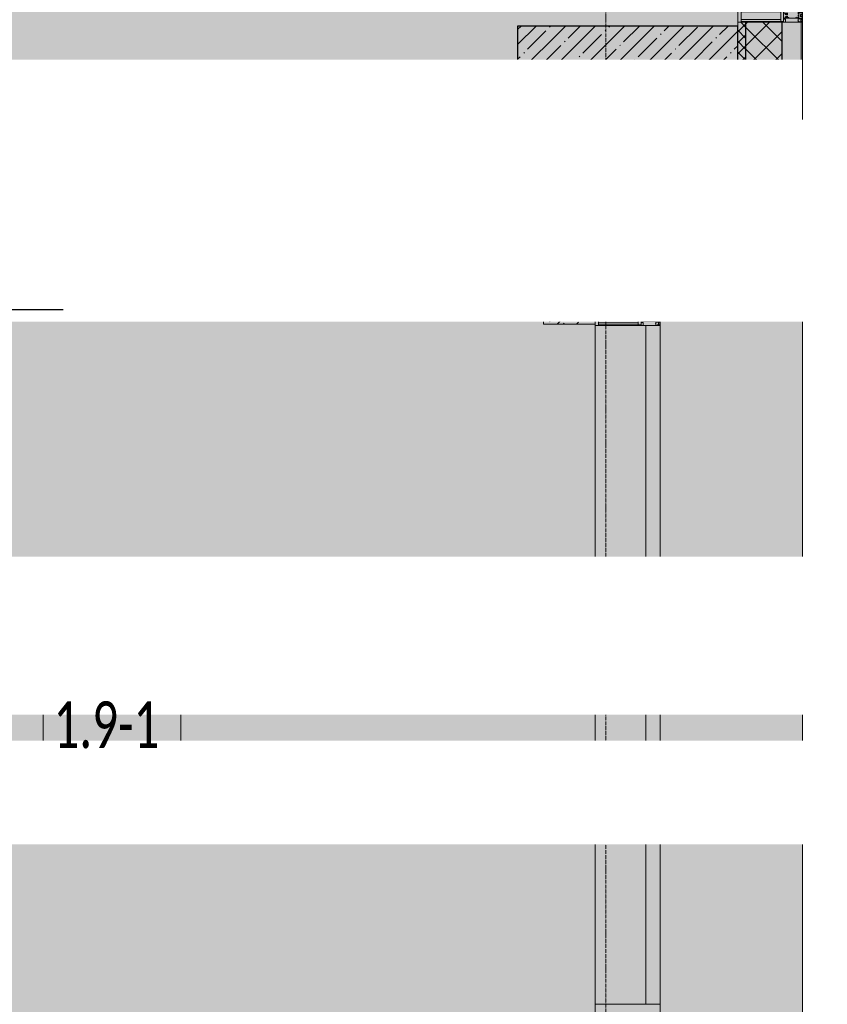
# Model space of a CAD drawing. Header units: millimetres. Extents: x -88210283 to 7466349, y -86687 to 22351.
# Tile 200 of 256: x 70856 to 73974, y -36954 to -33155. Entities that reach past the tile are written whole.
import ezdxf
from ezdxf import colors
from ezdxf.entities.mleader import LeaderData, LeaderLine
from ezdxf.math import Vec2, Vec3

# ---------------------------------------------------------------- set-up
doc = ezdxf.new("R2010")
doc.units = ezdxf.units.MM
doc.linetypes.add('-D1d1-15x02', pattern=[19, 15, -2, 0, -2])
doc.linetypes.add('DASHDOT', pattern=[25.4, 12.7, -6.35, 0, -6.35])
for name, color, linetype, lineweight in [('_0', 7, 'Continuous', 13), ('A-010-A_ROOM', 7, 'Continuous', 18), ('A-200-M_WALL', 7, 'Continuous', 5), ('A-200-M_WALL_PAT', 7, 'Continuous', 5), ('A-214-M_CURT_WALL', 7, 'Continuous', 5), ('A-215-M_CURT_PANEL', 7, 'Continuous', 5), ('A-280-M_COLUMN', 7, 'Continuous', 5), ('dim_light', 12, 'Continuous', 9), ('dim_pot', 183, 'Continuous', 9), ('S-280-M_COLUMN', 7, 'Continuous', 5), ('Z-060-M_DETAIL', 7, 'Continuous', 5), ('Оси', 7, 'Continuous', 5)]:
    doc.layers.add(name, color=color, linetype=linetype, lineweight=lineweight)
doc.layers.add('dim_razv', color=7, linetype='DASHDOT', lineweight=9, true_color=0x285228)
doc.layers.add('pol', color=7, linetype='Continuous', lineweight=15, true_color=0x55666d)
doc.styles.add('Calibri Light_2', font='Calibri light.ttf', dxfattribs={"width": 0.7, "height": 250})
doc.styles.add('fl_iso paper', font='isocpeur.ttf', dxfattribs={"width": 0.8, "oblique": 10})
doc.styles.add('In tre', font='isocpeur.ttf', dxfattribs={"width": 0.8, "oblique": 10})
pattern_1 = [(45, (0, 0), (-21.213203, 21.213203), []), (135, (0, 0), (-21.213203, -21.213203), [])]
pattern_2 = [(45, (0, 0), (-42.42641, 42.42641), []), (135, (0, 0), (-42.42641, -42.42641), [])]
pattern_3 = [(45, (36177.98, -48979.44), (-75.43415, 75.43415), [106.68, -17.78, 3.556, -17.78]), (45, (36177.98, -48904.05), (-75.43415, 75.43415), []), (50, (36177.98, -48979.44), (127.52922, -11.15758), [13.335, -146.685]), (355, (36177.98, -48979.44), (-24.66966, 133.74002), [10.668, -117.348]), (100.451, (36188.6, -48980.37), (102.85973, 122.58178), [11.333, -124.663]), (46.184, (36177.98, -48943.88), (189.75516, -29.43036), [20.002, -220.027]), (96.636, (36193.79, -48946.33), (166.1822, 173.1996), [17, -186.995]), (351.184, (36177.98, -48943.88), (166.1839, 173.1976), [16.002, -176.022]), (21, (36195.76, -48952.77), (106.13027, -71.58603), [13.335, -146.685]), (326, (36195.76, -48952.77), (43.26188, 128.93175), [10.668, -117.348]), (71.451, (36204.6, -48958.73), (149.39198, 57.34505), [11.333, -124.663]), (37.5, (36177.975, -48979.436), (2.16223, 59.18836), [3.353, -112.573, 3.353, -115.773, -117.792]), (37.5, (36177.975, -48979.436), (2.16223, 59.18836), [-235.052, 3.353, -114.44]), (7.5, (36177.975, -48979.436), (46.77386, 70.12615), [3.353, -64.567, 3.353, -109.906, -44.894]), (7.5, (36177.975, -48979.436), (46.77386, 70.12615), [-181.178, 3.353, -41.542]), (327.5, (36138.326, -48979.436), (94.91367, -4.010093), [3.353, -41.097, 3.353, -135.331, -184.023]), (327.5, (36138.326, -48979.436), (94.91367, -4.010093), [-183.134, 3.353, -180.67]), (317.5, (36120.55, -48979.44), (103.69057, 17.79882), [3.353, -54.432, 3.353, -88.748, -130.683]), (317.5, (36120.55, -48979.44), (103.69057, 17.79882), [-149.885, 3.353, -127.33])]

# ---------------------------------------------------------------- blocks, each defined once
blk = doc.blocks.new('_DOT')
at = {"color": 0, "linetype": 'ByBlock'}
blk.add_line((-0.5, 0), (-1, 0), dxfattribs=at)
at = {"color": 0, "linetype": 'ByBlock', "const_width": 0.5}
blk.add_lwpolyline([(-0.25, 0, 1), (0.25, 0, 1)], format="xyb", close=True, dxfattribs=at)
blk = doc.blocks.new('Quad Corner Mullion - Q_0_100_-50-2880969-50_AS_Plan_15')
at = {"layer": 'A-214-M_CURT_WALL', "lineweight": 9}
for p, q in [((0, 0), (-100, 0)), ((-100, 0), (-100, -100)), ((0, -100), (0, 0)), ((-100, -100), (0, -100))]:
    blk.add_line(p, q, dxfattribs=at)
blk = doc.blocks.new('Rectangular Mullion - 50Wx250H-V6-50_AS_Plan_15')
at = {"layer": 'Z-060-M_DETAIL'}
for p, q in [((-25, 65.2), (-25, 250)), ((-25, 250), (0, 250)), ((-23, 237.3), (0, 237.3)), ((-23, 237.3), (-23, 73.6)), ((-14.9, 84), (-14.9, 237.3)), ((25, 250), (0, 250)), ((23, 237.3), (0, 237.3)), ((14.9, 84), (14.9, 237.3)), ((23, 237.3), (23, 73.6)), ((25, 65.2), (25, 250)), ((0, 84), (-23, 84)), ((0, 84), (23, 84)), ((-14, 65.2), (-25, 65.2)), ((-0.5, 73.6), (-23, 73.6)), ((-14, 71.3), (-14, 65.2)), ((-10, 71.3), (-14, 71.3)), ((-10, 53), (-10, 71.3)), ((-8.7, 53), (-10, 53)), ((-10, 53), (-10, 17)), ((-8.7, 53), (-7, 54.7)), ((-7, 65.2), (-5.9, 67.3)), ((-7, 65.2), (-7, 54.7)), ((-4.1, 67.3), (-5.9, 67.3)), ((-4.1, 67.3), (-2.9, 65.1)), ((-2.9, 65.1), (-2.9, 54.6)), ((-1.3, 53), (-2.9, 54.6)), ((0, 53), (-1.3, 53)), ((0, 53), (1.3, 53)), ((0.5, 73.6), (23, 73.6)), ((1.3, 53), (2.9, 54.6)), ((4.1, 67.3), (2.9, 65.1)), ((2.9, 65.1), (2.9, 54.6)), ((4.1, 67.3), (5.9, 67.3)), ((7, 65.2), (5.9, 67.3)), ((7, 65.2), (7, 54.7)), ((8.7, 53), (7, 54.7)), ((8.7, 53), (10, 53)), ((10, 71.3), (14, 71.3)), ((10, 53), (10, 71.3)), ((10, 53), (10, 17)), ((14, 71.3), (14, 65.2)), ((14, 65.2), (25, 65.2)), ((-23.8, 14.6), (-25, 14.2)), ((-25, 0), (-25, 14.2)), ((-22.3, 17), (-23.8, 17)), ((-23.8, 17), (-23.8, 14.6)), ((-22.5, 10.6), (-23.8, 14.6)), ((-22.5, 10.6), (-23.7, 9.9)), ((-23.7, 1.3), (-23.7, 9.9)), ((-23.7, 1.3), (-11.8, 1.3)), ((-23.2, 10.2), (-22.5, 8)), ((-22.5, 8), (-22.5, 4.5)), ((-21.3, 4.5), (-22.5, 4.5)), ((-22.3, 17), (-22.3, 16)), ((-22.3, 16), (-21.3, 16)), ((-19, 17.6), (-21.3, 16)), ((-21.3, 4.5), (-21.3, 6.5)), ((-21.3, 6.5), (-14.2, 6.5)), ((-18.4, 16.6), (-19, 17.6)), ((-7.4, 16.6), (-18.4, 16.6)), ((-14.2, 6.5), (-14.2, 4.5)), ((-13.2, 4.5), (-14.2, 4.5)), ((-13.2, 4.5), (-12.2, 7.2)), ((-12.7, 7.6), (-11.3, 11.4)), ((-12.7, 7.6), (-11.8, 6.9)), ((-12.2, 9), (-12.2, 14.8)), ((-12.2, 14.8), (0, 14.8)), ((-11.8, 1.3), (-11.8, 6.9)), ((-10.5, 11.2), (-11.3, 11.4)), ((-10.5, 1.5), (-10.5, 11.2)), ((-4.8, 1.5), (-10.5, 1.5)), ((-10, 17), (-7.5, 17)), ((-8.5, 23), (-1.5, 30)), ((-8.5, 18.5), (-8.5, 23)), ((-7.5, 18.5), (-8.5, 18.5)), ((-7.5, 17), (-7.5, 18.5)), ((-7.4, 18), (-7.4, 16.6)), ((-2.6, 18), (-7.4, 18)), ((0, 8), (-4.8, 8)), ((-4.8, 1.5), (-4.8, 8)), ((-2.6, 18), (-2.6, 16.8)), ((-2.6, 16.8), (0, 16.8)), ((-1.5, 30), (0, 30)), ((1.5, 30), (0, 30)), ((2.6, 16.8), (0, 16.8)), ((0, 14.8), (0, 16.8)), ((0, 14.8), (0, 16.8)), ((12.2, 14.8), (0, 14.8)), ((0, 0), (0, 8)), ((0, 8), (4.8, 8)), ((0, 0), (0, 8)), ((8.5, 23), (1.5, 30)), ((2.6, 18), (2.6, 16.8)), ((2.6, 18), (7.4, 18)), ((4.8, 1.5), (4.8, 8)), ((4.8, 1.5), (10.5, 1.5)), ((7.4, 18), (7.4, 16.6)), ((7.4, 16.6), (18.4, 16.6)), ((7.5, 18.5), (8.5, 18.5)), ((7.5, 17), (7.5, 18.5)), ((10, 17), (7.5, 17)), ((8.5, 18.5), (8.5, 23)), ((10.5, 11.2), (11.3, 11.4)), ((10.5, 1.5), (10.5, 11.2)), ((12.7, 7.6), (11.3, 11.4)), ((12.7, 7.6), (11.8, 6.9)), ((11.8, 1.3), (11.8, 6.9)), ((23.7, 1.3), (11.8, 1.3)), ((12.2, 9), (12.2, 14.8)), ((13.2, 4.5), (12.2, 7.2)), ((13.2, 4.5), (14.2, 4.5)), ((21.3, 6.5), (14.2, 6.5)), ((14.2, 6.5), (14.2, 4.5)), ((18.4, 16.6), (19, 17.6)), ((19, 17.6), (21.3, 16)), ((22.3, 16), (21.3, 16)), ((21.3, 4.5), (21.3, 6.5)), ((21.3, 4.5), (22.5, 4.5)), ((22.3, 17), (22.3, 16)), ((22.3, 17), (23.8, 17)), ((22.5, 10.6), (23.8, 14.6)), ((22.5, 10.6), (23.7, 9.9)), ((23.2, 10.2), (22.5, 8)), ((22.5, 8), (22.5, 4.5)), ((23.7, 1.3), (23.7, 9.9)), ((23.8, 17), (23.8, 14.6)), ((23.8, 14.6), (25, 14.2)), ((25, 0), (25, 14.2)), ((-25, 0), (0, 0)), ((25, 0), (0, 0))]:
    blk.add_line(p, q, dxfattribs=at)
for centre, start, end in [((-0.5, 73.1), 360, 90), ((0.5, 73.1), 90, 180)]:
    blk.add_arc(centre, 0.5, start, end, dxfattribs=at)
blk = doc.blocks.new('Rectangular Mullion - R_StandardFrame_50Wx250H-2879867-50_AS_Plan_15')
at = {"layer": 'A-214-M_CURT_WALL', "lineweight": 9}
for p, q in [((0, 0), (-50, 0)), ((-50, 0), (-50, -250)), ((0, -250), (0, 0)), ((-50, -250), (0, -250))]:
    blk.add_line(p, q, dxfattribs=at)
blk = doc.blocks.new('System Panel - A_PAN_Glass-5663000-50_AS_Plan_15')
at = {"layer": 'A-215-M_CURT_PANEL'}
for p, q in [((1310, 55), (-1310, 55)), ((-1310, 55), (-1310, 0)), ((1310, 0), (1310, 55)), ((-1310, 0), (1310, 0))]:
    blk.add_line(p, q, dxfattribs=at)
blk = doc.blocks.new('Rectangular Mullion - R_StandardFrame_50Wx250H-5662968-50_AS_Plan_15')
at = {"layer": 'A-214-M_CURT_WALL'}
blk.add_line((36900, 14645), (36900, 12025), dxfattribs=at)
blk = doc.blocks.new('Rectangular Mullion - R_StandardFrame_50Wx250H-3812575-50_AS_Plan_15')
at = {"layer": 'A-214-M_CURT_WALL', "lineweight": 9}
for p, q in [((-50, -250), (-50, 0)), ((-50, 0), (0, 0)), ((0, 0), (0, -250)), ((0, -250), (-50, -250))]:
    blk.add_line(p, q, dxfattribs=at)
blk = doc.blocks.new('Rectangular Mullion - R_StandardFrame_50Wx250H-3548423-50_AS_Plan_15')
at = {"layer": 'A-214-M_CURT_WALL', "lineweight": 9}
for p, q in [((-25, -17), (-25, 0)), ((-25, 0), (25, 0)), ((25, 0), (25, -250)), ((-25, -250), (-25, -84)), ((25, -250), (-25, -250))]:
    blk.add_line(p, q, dxfattribs=at)
blk = doc.blocks.new('Rectangular Mullion - 50Wx250H-V46-50_AS_Plan_15')
at = {"layer": 'Z-060-M_DETAIL'}
for p, q in [((-25, 65.2), (-25, 250)), ((-25, 250), (0, 250)), ((-23, 237.3), (0, 237.3)), ((-23, 237.3), (-23, 73.6)), ((-14.9, 84), (-14.9, 237.3)), ((25, 250), (0, 250)), ((23, 237.3), (0, 237.3)), ((14.9, 84), (14.9, 237.3)), ((23, 237.3), (23, 84)), ((25, 84), (25, 250)), ((0, 84), (-23, 84)), ((0, 84), (15, 84)), ((-14, 65.2), (-25, 65.2)), ((-0.5, 73.6), (-23, 73.6)), ((-14, 71.3), (-14, 65.2)), ((-10, 71.3), (-14, 71.3)), ((-10, 53), (-10, 71.3)), ((-8.7, 53), (-10, 53)), ((-10, 53), (-10, 17)), ((-8.7, 53), (-7, 54.7)), ((-7, 65.2), (-5.9, 67.3)), ((-7, 65.2), (-7, 54.7)), ((-4.1, 67.3), (-5.9, 67.3)), ((-4.1, 67.3), (-2.9, 65.1)), ((-2.9, 65.1), (-2.9, 57)), ((0.5, 73.6), (15, 73.6)), ((4.1, 67.3), (2.9, 65.1)), ((2.9, 65.1), (2.9, 57)), ((4.1, 67.3), (5.9, 67.3)), ((7, 65.2), (5.9, 67.3)), ((7, 65.2), (7, 57)), ((10, 71.3), (12, 71.3)), ((10, 57.4), (10, 71.3)), ((-23.8, 14.6), (-25, 14.2)), ((-25, 0), (-25, 14.2)), ((-22.3, 17), (-23.8, 17)), ((-23.8, 17), (-23.8, 14.6)), ((-22.5, 10.6), (-23.8, 14.6)), ((-22.5, 10.6), (-23.7, 9.9)), ((-23.7, 1.3), (-23.7, 9.9)), ((-23.7, 1.3), (-11.8, 1.3)), ((-23.2, 10.2), (-22.5, 8)), ((-22.5, 8), (-22.5, 4.5)), ((-21.3, 4.5), (-22.5, 4.5)), ((-22.3, 17), (-22.3, 16)), ((-22.3, 16), (-21.3, 16)), ((-19, 17.6), (-21.3, 16)), ((-21.3, 4.5), (-21.3, 6.5)), ((-21.3, 6.5), (-14.2, 6.5)), ((-18.4, 16.6), (-19, 17.6)), ((-7.4, 16.6), (-18.4, 16.6)), ((-14.2, 6.5), (-14.2, 4.5)), ((-13.2, 4.5), (-14.2, 4.5)), ((-13.2, 4.5), (-12.2, 7.2)), ((-12.7, 7.6), (-11.3, 11.4)), ((-12.7, 7.6), (-11.8, 6.9)), ((-12.2, 9), (-12.2, 14.8)), ((-12.2, 14.8), (0, 14.8)), ((-11.8, 1.3), (-11.8, 6.9)), ((-10.5, 11.2), (-11.3, 11.4)), ((-10.5, 1.5), (-10.5, 11.2)), ((-4.8, 1.5), (-10.5, 1.5)), ((-10, 17), (-7.5, 17)), ((-8.5, 23), (-6.2, 25.3)), ((-8.5, 18.5), (-8.5, 23)), ((-7.5, 18.5), (-8.5, 18.5)), ((-7.5, 17), (-7.5, 18.5)), ((-7.4, 18), (-7.4, 16.6)), ((-6.2, 18), (-7.4, 18)), ((0, 8), (-4.8, 8)), ((-4.8, 1.5), (-4.8, 8)), ((-2.6, 16.8), (0, 16.8)), ((2.6, 16.8), (0, 16.8)), ((0, 14.8), (0, 16.8)), ((0, 14.8), (0, 16.8)), ((12.2, 14.8), (0, 14.8)), ((0, 0), (0, 8)), ((0, 8), (4.8, 8)), ((0, 0), (0, 8)), ((4.8, 1.5), (4.8, 8)), ((4.8, 1.5), (10.5, 1.5)), ((7.4, 16.6), (18.4, 16.6)), ((10.5, 11.2), (11.3, 11.4)), ((10.5, 1.5), (10.5, 11.2)), ((12.7, 7.6), (11.3, 11.4)), ((12.7, 7.6), (11.8, 6.9)), ((11.8, 1.3), (11.8, 6.9)), ((23.7, 1.3), (11.8, 1.3)), ((12.2, 9), (12.2, 14.8)), ((13.2, 4.5), (12.2, 7.2)), ((13.2, 4.5), (14.2, 4.5)), ((21.3, 6.5), (14.2, 6.5)), ((14.2, 6.5), (14.2, 4.5)), ((19.9, 17), (21.3, 16)), ((22.3, 16), (21.3, 16)), ((21.3, 4.5), (21.3, 6.5)), ((21.3, 4.5), (22.5, 4.5)), ((22.3, 17), (22.3, 16)), ((22.5, 10.6), (23.8, 14.6)), ((22.5, 10.6), (23.7, 9.9)), ((23.2, 10.2), (22.5, 8)), ((22.5, 8), (22.5, 4.5)), ((23.7, 1.3), (23.7, 9.9)), ((23.8, 17), (23.8, 14.6)), ((23.8, 14.6), (25, 14.2)), ((25, 0), (25, 14.2)), ((-25, 0), (0, 0)), ((25, 0), (0, 0))]:
    blk.add_line(p, q, dxfattribs=at)
for centre, start, end in [((-0.5, 73.1), 360, 90), ((0.5, 73.1), 90, 180)]:
    blk.add_arc(centre, 0.5, start, end, dxfattribs=at)
blk = doc.blocks.new('Rectangular Mullion - R_StandardFrame_50Wx250H-4406740-50_AS_Plan_15')
at = {"layer": 'A-214-M_CURT_WALL', "lineweight": 9}
for p, q in [((0, 0), (-50, 0)), ((-50, 0), (-50, -17)), ((0, -250), (0, 0)), ((-50, -84), (-50, -250)), ((-50, -250), (0, -250))]:
    blk.add_line(p, q, dxfattribs=at)
blk = doc.blocks.new('RST_AR_KMN_R22_B1_FCD_rvt-1-50_AS_Plan_15')
at = {"layer": 'A-200-M_WALL_PAT'}
h = blk.add_hatch(dxfattribs=at)
h.set_pattern_fill('FP_6', color=256, style=0, pattern_type=2)
h.set_pattern_definition(pattern_1)
h.paths.add_polyline_path([(37480, 14945), (37480, 15815), (37450, 15815), (37450, 14945)])
h = blk.add_hatch(dxfattribs=at)
h.set_pattern_fill('FP_7', color=256, style=0, pattern_type=2)
h.set_pattern_definition(pattern_2)
h.paths.add_polyline_path([(37540.9, 14775), (37600, 14775), (37600, 14795), (37620, 14795), (37620, 15815), (37480, 15815), (37480, 14775)])
h = blk.add_hatch(dxfattribs=at)
h.set_pattern_fill('FP_6', color=256, style=0, pattern_type=2)
h.set_pattern_definition(pattern_1)
h.paths.add_polyline_path([(36930, 11395), (36930, 11645), (36900, 11645), (36900, 11395)])
h.paths.add_polyline_path([(36930, 14695), (36930, 14945), (36900, 14945), (36900, 14695)])
h = blk.add_hatch(dxfattribs=at)
h.set_pattern_fill('FP_7', color=256, style=0, pattern_type=2)
h.set_pattern_definition(pattern_2)
h.paths.add_polyline_path([(37070, 11395), (37070, 11645), (36930, 11645), (36930, 11395)])
h.paths.add_polyline_path([(37070, 14695), (37070, 14945), (36930, 14945), (36930, 14695)])
h = blk.add_hatch(dxfattribs=at)
h.set_pattern_fill('FP_6', color=256, style=0, pattern_type=2)
h.set_pattern_definition(pattern_1)
h.paths.add_polyline_path([(37200, 14915), (37480, 14915), (37480, 14945), (37200, 14945)])
h = blk.add_hatch(dxfattribs=at)
h.set_pattern_fill('FP_7', color=256, style=0, pattern_type=2)
h.set_pattern_definition(pattern_2)
h.paths.add_polyline_path([(37480, 14775), (37480, 14915), (37200, 14915), (37200, 14775)])
at = {"layer": 'A-200-M_WALL_PAT', "true_color": 0xeff9fa}
blk.add_hatch(color=7, dxfattribs=at).paths.add_polyline_path([(37600, 14695), (37600, 14750), (37200, 14750), (37200, 14695), (37540.9, 14695)])
at = {"layer": 'A-200-M_WALL'}
for p, q in [((37480, 15815), (37450, 15815)), ((37450, 15815), (37450, 14945)), ((37695, 15815), (37620, 15815)), ((37700, 15815), (37695, 15815)), ((37695, 15815), (37695, 14795)), ((37700, 14795), (37700, 15815)), ((36900, 14945), (36900, 14695)), ((36930, 14945), (36900, 14945)), ((37070, 14945), (36930, 14945)), ((36930, 14695), (36930, 14945)), ((37070, 14695), (37070, 14945)), ((37450, 14945), (37200, 14945)), ((37200, 14945), (37200, 14915)), ((37200, 14915), (37200, 14775)), ((37480, 14915), (37200, 14915)), ((37600, 14775), (37600, 14795)), ((37620, 14795), (37695, 14795)), ((37695, 14795), (37700, 14795)), ((37200, 14750), (37200, 14695)), ((37600, 14775), (37480, 14775)), ((37480, 14775), (37600, 14775)), ((37600, 14695), (37600, 14750)), ((36900, 14695), (36930, 14695)), ((36930, 14695), (37070, 14695)), ((37200, 14695), (37600, 14695))]:
    blk.add_line(p, q, dxfattribs=at)
at = {"layer": 'A-200-M_WALL', "lineweight": 25}
for p, q in [((37620, 15815), (37480, 15815)), ((37480, 15815), (37480, 14945)), ((37620, 15815), (37620, 14795)), ((37480, 14915), (37480, 14945)), ((37480, 14945), (37480, 14915)), ((37600, 14795), (37620, 14795)), ((37200, 14775), (37200, 14750)), ((37480, 14775), (37200, 14775)), ((37600, 14750), (37200, 14750)), ((37600, 14750), (37600, 14775))]:
    blk.add_line(p, q, dxfattribs=at)
at = {"layer": 'A-280-M_COLUMN', "lineweight": 18}
for p, q in [((38068.2, 14705), (37700, 14705)), ((37700, 14705), (37700, 14695)), ((37700, 14695), (38078.4, 14695))]:
    blk.add_line(p, q, dxfattribs=at)
at = {"layer": 'A-214-M_CURT_WALL', "lineweight": 5}
for name, p, rotation in [('Rectangular Mullion - 50Wx250H-V46-50_AS_Plan_15', (37700, 15840), 89.9999999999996), ('Rectangular Mullion - R_StandardFrame_50Wx250H-4406740-50_AS_Plan_15', (37700, 15815), 269.9999999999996), ('Rectangular Mullion - R_StandardFrame_50Wx250H-2879867-50_AS_Plan_15', (37150, 14695), 180), ('Quad Corner Mullion - Q_0_100_-50-2880969-50_AS_Plan_15', (37700, 14695), 269.9999999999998), ('Rectangular Mullion - 50Wx250H-V6-50_AS_Plan_15', (37150, 14670), 89.99999999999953)]:
    blk.add_blockref(name, p, dxfattribs=dict(at, rotation=rotation))
for name, p in [('Rectangular Mullion - 50Wx250H-V6-50_AS_Plan_15', (37175, 14695)), ('Rectangular Mullion - R_StandardFrame_50Wx250H-5662968-50_AS_Plan_15', (0, 0))]:
    blk.add_blockref(name, p, dxfattribs=at)
at = {"layer": 'A-214-M_CURT_WALL', "lineweight": 5, "extrusion": (0, 0, -1), "rotation": 90.0000000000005}
for name, p in [('Rectangular Mullion - R_StandardFrame_50Wx250H-3812575-50_AS_Plan_15', (-37150, 14695)), ('Rectangular Mullion - R_StandardFrame_50Wx250H-3548423-50_AS_Plan_15', (-37150, 12000))]:
    blk.add_blockref(name, p, dxfattribs=at)
at = {"layer": 'A-215-M_CURT_PANEL', "lineweight": 5, "rotation": 89.99999999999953}
blk.add_blockref('System Panel - A_PAN_Glass-5663000-50_AS_Plan_15', (37150, 13335), dxfattribs=at)

msp = doc.modelspace()

# ---------------------------------------------------------------- hatches: boundary and pattern name
at = {"layer": '_0', "transparency": 33554534}
h = msp.add_hatch(color=252, dxfattribs=at)
h.dxf.hatch_style = 1
h.paths.add_polyline_path([(35428, -49734.4), (73878, -49734.4), (73878, -19284.4), (35428, -19284.4)])
h.paths.add_polyline_path([(44528, -41629.4), (44528, -34929.4), (49428, -34929.4), (49428, -36429.4), (51028, -36429.4), (51028, -30029.4), (49428, -30029.4), (49428, -30779.4), (42778, -30779.4), (42778, -28029.4), (44528, -28029.4), (44528, -27979.4), (45303, -27979.4), (45303, -27379.4), (47528, -27379.4), (47528, -27979.4), (53578, -27979.4), (53578, -27379.4), (55478, -27379.4), (55478, -27979.4), (64478, -27979.4), (64478, -26229.4), (67788, -26229.4), (67788, -28219.4), (66578, -28219.4), (66578, -30029.4), (62978, -30029.4), (62978, -30829.4), (59878, -30829.4), (59878, -30029.4), (58628, -30029.4), (58628, -38979.4), (59728, -38979.4), (59728, -38079.4), (62978, -38079.4), (62978, -38979.4), (66878, -38979.4), (66878, -41429.4), (64478, -41429.4), (64478, -41029.4), (59923, -41029.4), (59923, -41629.4), (57898, -41629.4), (57898, -41029.4), (47038, -41029.4), (47038, -41629.4)], flags=16)
at = {"layer": 'A-200-M_WALL_PAT'}
h = msp.add_hatch(dxfattribs=at)
h.set_pattern_fill('FP_42', color=256, style=0, pattern_type=2)
h.set_pattern_definition(pattern_3)
h.paths.add_polyline_path([(72778, -34029.4), (72778, -33829.4), (64778, -33829.4), (64778, -34029.4), (71553.2, -34029.4)])
h = msp.add_hatch(dxfattribs=at)
h.set_pattern_fill('FP_42', color=256, style=0, pattern_type=2)
h.set_pattern_definition(pattern_3)
h.paths.add_polyline_path([(72878, -34329.4), (73078, -34329.4), (73078, -34029.4), (72878, -34029.4)])
at = {"layer": 'S-280-M_COLUMN'}
h = msp.add_hatch(dxfattribs=at)
h.set_pattern_fill('FP_1', color=256, style=0, pattern_type=2)
h.set_pattern_definition([(45, (36177.975, -48979.44), (-57.02463, 57.02463), []), (45, (36235, -48979.44), (-57.02463, 57.02463), [100.806, -20.161, 3.353, -16.808])])
h.paths.add_polyline_path([(73628, -34029.4), (73628, -33179.4), (72778, -33179.4), (72778, -34029.4), (73357.9, -34029.4)])

# ---------------------------------------------------------------- linework, layer by layer
at = {"layer": 'A-010-A_ROOM', "lineweight": 5, "flags": 128}
msp.add_lwpolyline([(70946.9, -35679.2), (71477.9, -35679.2), (71477.9, -36060.2), (70946.9, -36060.2)], close=True, dxfattribs=at)
at = {"layer": 'A-200-M_WALL', "lineweight": 9}
for p, q in [((72778, -33829.4), (69253, -33829.4)), ((69253, -34029.4), (72778, -34029.4)), ((72878, -34029.4), (72878, -34329.4)), ((73078, -34029.4), (72878, -34029.4)), ((73078, -34329.4), (73078, -34029.4)), ((72878, -34329.4), (73078, -34329.4))]:
    msp.add_line(p, q, dxfattribs=at)
at = {"layer": 'A-200-M_WALL'}
msp.add_line((72778, -34029.4), (72778, -33829.4), dxfattribs=at)
at = {"layer": 'S-280-M_COLUMN', "lineweight": 25}
for p, q in [((72778, -33179.4), (72778, -33829.4)), ((73628, -33179.4), (72778, -33179.4)), ((73628, -34029.4), (73628, -33179.4)), ((72778, -34029.4), (73628, -34029.4))]:
    msp.add_line(p, q, dxfattribs=at)
at = {"layer": 'S-280-M_COLUMN'}
msp.add_line((72778, -33829.4), (72778, -34029.4), dxfattribs=at)
at = {"layer": 'Оси', "linetype": '-D1d1-15x02'}
msp.add_line((73118, -51768.8), (73118, -18492.1), dxfattribs=at)

# ---------------------------------------------------------------- block references
at = {"lineweight": 5}
msp.add_blockref('RST_AR_KMN_R22_B1_FCD_rvt-1-50_AS_Plan_15', (36178, -48979.4), dxfattribs=at)

# ---------------------------------------------------------------- texts
at = {"layer": 'A-010-A_ROOM', "lineweight": 5, "insert": (70986.7, -35785.4), "char_height": 180, "width": 577.215, "attachment_point": 1, "style": 'Calibri Light_2'}
msp.add_mtext('1.9-1 ', dxfattribs=at)

# ---------------------------------------------------------------- next in the draw order: leaders
at = {"layer": 'dim_light'}
ml = msp.add_multileader_mtext('Standard', dxfattribs=at)
ml.set_content('\\pxsm1,ql;Контурная подсветка потолка светодиодной лентой', color=256, style='fl_iso paper')
ml.set_leader_properties(lineweight=5)
ml.set_arrow_properties(name='DOT')
ml.build(insert=Vec2(0, 0))
ml.multileader.update_dxf_attribs({"has_dogleg": 0, "text_left_attachment_type": 6, "text_right_attachment_type": 6, "dogleg_length": 0.75, "arrow_head_size": 60, "scale": 40})
ctx = ml.context
ctx.base_point, ctx.scale, ctx.char_height, ctx.arrow_head_size, ctx.landing_gap_size, ctx.plane_origin = Vec3(59256.9, -33734.7), 40, 250, 60, 80, Vec3(61314.1, -26554.8)
ctx.left_attachment, ctx.right_attachment = 6, 6
notes = []
notes.append((ctx, [(1, (1, 1, 0), (59226.9, -33734.7), (1, 0), 30, [(0, [(55928, -34385)], 0, [])])]))
ctx.mtext.insert, ctx.mtext.width, ctx.mtext.defined_height, ctx.mtext.line_spacing_factor, ctx.mtext.flow_direction = Vec3(59336.9, -33434.7), 4067.72, 979.1, 0.7, 5
ctx.mtext.has_bg_fill, ctx.mtext.bg_color, ctx.mtext.bg_scale_factor, ctx.mtext.bg_transparency, ctx.mtext.use_window_bg_color = 1, -1027028792, 1.5, 0, 1
for ctx, leaders in notes:
    for number, flags, end, landing, length, lines in leaders:
        leader = LeaderData()
        leader.index, (leader.has_last_leader_line, leader.has_dogleg_vector, leader.attachment_direction) = number, flags
        leader.last_leader_point, leader.dogleg_vector, leader.dogleg_length = Vec3(end), Vec3(landing), length
        for number, points, colour, breaks in lines:
            line = LeaderLine()
            line.index, line.vertices, line.color, line.breaks = number, Vec3.list(points), colors.encode_raw_color(colour), breaks
            leader.lines.append(line)
        ctx.leaders.append(leader)

# ---------------------------------------------------------------- next in the draw order: linework, layer by layer
at = {"layer": '_0', "lineweight": 0}
msp.add_lwpolyline([(35428, -49734.4), (73878, -49734.4), (73878, -19284.4), (35428, -19284.4)], close=True, dxfattribs=at)

# ---------------------------------------------------------------- next in the draw order: leaders
at = {"layer": 'pol', "color": 1, "linetype": 'ByBlock', "true_color": 0xff0000}
ml = msp.add_multileader_mtext('Standard', dxfattribs=at)
ml.set_content('Лоток щелевой\\Pводоотводный в полу, модульный. Лщ-1', color=(255, 0, 0), style='In tre')
ml.set_leader_properties()
ml.build(insert=Vec2(0, 0))
ml.multileader.update_dxf_attribs({"text_left_attachment_type": 6, "text_right_attachment_type": 6, "dogleg_length": 1, "arrow_head_size": 0, "scale": 50})
ctx = ml.context
ctx.base_point, ctx.scale, ctx.char_height, ctx.arrow_head_size, ctx.landing_gap_size, ctx.plane_origin = Vec3(44962.2, -33947), 50, 200, 0, 4.5, Vec3(50883.5, -29201.2)
ctx.left_attachment, ctx.right_attachment = 6, 6
notes = []
notes.append((ctx, [(0, (1, 1, 0), (47228, -33947), (-1, 0), 50, [(1, [(49508, -37354.4)], 0, [])])]))
ctx.mtext.insert, ctx.mtext.width, ctx.mtext.defined_height, ctx.mtext.flow_direction = Vec3(44966.7, -33687), 2329.345, 696.6, 5
ctx.mtext.has_bg_fill, ctx.mtext.bg_color, ctx.mtext.bg_scale_factor, ctx.mtext.bg_transparency, ctx.mtext.use_window_bg_color = 1, -1027028792, 1.5, 0, 1
for ctx, leaders in notes:
    for number, flags, end, landing, length, lines in leaders:
        leader = LeaderData()
        leader.index, (leader.has_last_leader_line, leader.has_dogleg_vector, leader.attachment_direction) = number, flags
        leader.last_leader_point, leader.dogleg_vector, leader.dogleg_length = Vec3(end), Vec3(landing), length
        for number, points, colour, breaks in lines:
            line = LeaderLine()
            line.index, line.vertices, line.color, line.breaks = number, Vec3.list(points), colors.encode_raw_color(colour), breaks
            leader.lines.append(line)
        ctx.leaders.append(leader)

# ---------------------------------------------------------------- next in the draw order: leaders
at = {"layer": 'dim_pot', "color": 0, "linetype": 'ByBlock'}
ml = msp.add_multileader_mtext('Standard', dxfattribs=at)
ml.set_content('Подвесной реечный потолок', style='In tre')
ml.set_leader_properties()
ml.build(insert=Vec2(0, 0))
ml.multileader.update_dxf_attribs({"text_left_attachment_type": 6, "text_right_attachment_type": 6, "dogleg_length": 1, "arrow_head_size": 0, "scale": 50})
ctx = ml.context
ctx.base_point, ctx.scale, ctx.char_height, ctx.arrow_head_size, ctx.landing_gap_size, ctx.plane_origin = Vec3(41058.8, -35796.1), 50, 200, 0, 4.5, Vec3(47870.6, -30956.2)
ctx.left_attachment, ctx.right_attachment = 6, 6
notes = []
notes.append((ctx, [(0, (1, 1, 0), (43937, -35796.1), (-1, 0), 50, [(1, [(47543, -36727.1)], 0, [])])]))
ctx.mtext.insert, ctx.mtext.width, ctx.mtext.defined_height, ctx.mtext.flow_direction = Vec3(41063.3, -35536.1), 3092.716, 696.6, 5
ctx.mtext.has_bg_fill, ctx.mtext.bg_color, ctx.mtext.bg_scale_factor, ctx.mtext.bg_transparency, ctx.mtext.use_window_bg_color = 1, -1027028792, 1.5, 0, 1
for ctx, leaders in notes:
    for number, flags, end, landing, length, lines in leaders:
        leader = LeaderData()
        leader.index, (leader.has_last_leader_line, leader.has_dogleg_vector, leader.attachment_direction) = number, flags
        leader.last_leader_point, leader.dogleg_vector, leader.dogleg_length = Vec3(end), Vec3(landing), length
        for number, points, colour, breaks in lines:
            line = LeaderLine()
            line.index, line.vertices, line.color, line.breaks = number, Vec3.list(points), colors.encode_raw_color(colour), breaks
            leader.lines.append(line)
        ctx.leaders.append(leader)

# ---------------------------------------------------------------- next in the draw order: leaders
ml = msp.add_multileader_mtext('Standard', dxfattribs=at)
ml.set_content('Лючок 400х400 для обслуживания запотолочных пожарных извещателей, расположение уточнить по месту', style='In tre')
ml.set_leader_properties()
ml.build(insert=Vec2(0, 0))
ml.multileader.update_dxf_attribs({"text_left_attachment_type": 6, "text_right_attachment_type": 6, "dogleg_length": 1, "arrow_head_size": 0, "scale": 50})
ctx = ml.context
ctx.base_point, ctx.scale, ctx.char_height, ctx.arrow_head_size, ctx.landing_gap_size, ctx.plane_origin = Vec3(59333.8, -34272.7), 50, 200, 0, 4.5, Vec3(66193.6, -29209.3)
ctx.left_attachment, ctx.right_attachment = 6, 6
notes = []
notes.append((ctx, [(1, (1, 1, 0), (59283.8, -34272.7), (1, 0), 50, [(0, [(55028, -37279.4), (55028, -31929.4)], 0, [])])]))
ctx.mtext.insert, ctx.mtext.width, ctx.mtext.defined_height, ctx.mtext.flow_direction = Vec3(59338.3, -34012.7), 3669.399, 696.6, 5
ctx.mtext.has_bg_fill, ctx.mtext.bg_color, ctx.mtext.bg_scale_factor, ctx.mtext.bg_transparency, ctx.mtext.use_window_bg_color = 1, -1027028792, 1.5, 0, 1
for ctx, leaders in notes:
    for number, flags, end, landing, length, lines in leaders:
        leader = LeaderData()
        leader.index, (leader.has_last_leader_line, leader.has_dogleg_vector, leader.attachment_direction) = number, flags
        leader.last_leader_point, leader.dogleg_vector, leader.dogleg_length = Vec3(end), Vec3(landing), length
        for number, points, colour, breaks in lines:
            line = LeaderLine()
            line.index, line.vertices, line.color, line.breaks = number, Vec3.list(points), colors.encode_raw_color(colour), breaks
            leader.lines.append(line)
        ctx.leaders.append(leader)

# ---------------------------------------------------------------- next in the draw order: leaders
at = {"layer": 'dim_razv', "color": 0, "linetype": 'ByBlock'}
ml = msp.add_multileader_mtext('Standard', dxfattribs=at)
ml.set_content('Вертикально расположенная бегущая строка (время/дата/t%%D/этаж)', style='In tre')
ml.set_leader_properties()
ml.build(insert=Vec2(0, 0))
ml.multileader.update_dxf_attribs({"text_left_attachment_type": 6, "text_right_attachment_type": 6, "dogleg_length": 1, "arrow_head_size": 0, "scale": 50})
ctx = ml.context
ctx.base_point, ctx.scale, ctx.char_height, ctx.arrow_head_size, ctx.landing_gap_size, ctx.plane_origin = Vec3(57705.3, -36297.1), 50, 200, 0, 4.5, Vec3(68683.8, -31163.8)
ctx.left_attachment, ctx.right_attachment = 6, 6
notes = []
notes.append((ctx, [(1, (1, 1, 0), (57655.3, -36297.1), (1, 0), 50, [(1, [(55978, -33979.4)], 0, [])])]))
ctx.mtext.insert, ctx.mtext.width, ctx.mtext.defined_height, ctx.mtext.flow_direction = Vec3(57709.8, -36037.1), 3092.716, 696.6, 5
ctx.mtext.has_bg_fill, ctx.mtext.bg_color, ctx.mtext.bg_scale_factor, ctx.mtext.bg_transparency, ctx.mtext.use_window_bg_color = 1, -1027028792, 1.5, 0, 1
for ctx, leaders in notes:
    for number, flags, end, landing, length, lines in leaders:
        leader = LeaderData()
        leader.index, (leader.has_last_leader_line, leader.has_dogleg_vector, leader.attachment_direction) = number, flags
        leader.last_leader_point, leader.dogleg_vector, leader.dogleg_length = Vec3(end), Vec3(landing), length
        for number, points, colour, breaks in lines:
            line = LeaderLine()
            line.index, line.vertices, line.color, line.breaks = number, Vec3.list(points), colors.encode_raw_color(colour), breaks
            leader.lines.append(line)
        ctx.leaders.append(leader)

# ---------------------------------------------------------------- next in the draw order: leaders
ml = msp.add_multileader_mtext('Standard', dxfattribs=at)
ml.set_content('Стекло градиентное цветное (цвет согласно концепта)', style='In tre')
ml.set_leader_properties()
ml.build(insert=Vec2(0, 0))
ml.multileader.update_dxf_attribs({"text_left_attachment_type": 6, "text_right_attachment_type": 6, "dogleg_length": 1, "arrow_head_size": 0, "scale": 50})
ctx = ml.context
ctx.base_point, ctx.scale, ctx.char_height, ctx.arrow_head_size, ctx.landing_gap_size, ctx.plane_origin = Vec3(49725.7, -35566.8), 50, 200, 0, 4.5, Vec3(61021.7, -31915.5)
ctx.left_attachment, ctx.right_attachment = 6, 6
notes = []
notes.append((ctx, [(0, (1, 1, 0), (52796, -35566.8), (-1, 0), 50, [(1, [(53728, -34429.4)], 0, [])])]))
ctx.mtext.insert, ctx.mtext.width, ctx.mtext.defined_height, ctx.mtext.flow_direction = Vec3(49730.2, -35326.8), 3092.716, 696.6, 5
ctx.mtext.has_bg_fill, ctx.mtext.bg_color, ctx.mtext.bg_scale_factor, ctx.mtext.bg_transparency, ctx.mtext.use_window_bg_color = 1, -1027028792, 1.5, 0, 1
for ctx, leaders in notes:
    for number, flags, end, landing, length, lines in leaders:
        leader = LeaderData()
        leader.index, (leader.has_last_leader_line, leader.has_dogleg_vector, leader.attachment_direction) = number, flags
        leader.last_leader_point, leader.dogleg_vector, leader.dogleg_length = Vec3(end), Vec3(landing), length
        for number, points, colour, breaks in lines:
            line = LeaderLine()
            line.index, line.vertices, line.color, line.breaks = number, Vec3.list(points), colors.encode_raw_color(colour), breaks
            leader.lines.append(line)
        ctx.leaders.append(leader)

# ---------------------------------------------------------------- next in the draw order: leaders
ml = msp.add_multileader_mtext('Standard', dxfattribs=at)
ml.set_content('Плитка керамогранитная, настенная', style='In tre')
ml.set_leader_properties()
ml.build(insert=Vec2(0, 0))
ml.multileader.update_dxf_attribs({"text_left_attachment_type": 6, "text_right_attachment_type": 6, "dogleg_length": 1, "arrow_head_size": 0, "scale": 50})
ctx = ml.context
ctx.base_point, ctx.scale, ctx.char_height, ctx.arrow_head_size, ctx.landing_gap_size, ctx.plane_origin = Vec3(44363.8, -33880.6), 50, 200, 0, 4.5, Vec3(45376.6, -33948.9)
ctx.left_attachment, ctx.right_attachment = 6, 6
notes = []
notes.append((ctx, [(0, (1, 1, 0), (47093.6, -33880.6), (-1, 0), 50, [(1, [(47417.5, -35329.4)], 0, [])])]))
ctx.mtext.insert, ctx.mtext.width, ctx.mtext.defined_height, ctx.mtext.flow_direction = Vec3(44368.3, -33640.6), 3092.716, 696.6, 5
ctx.mtext.has_bg_fill, ctx.mtext.bg_color, ctx.mtext.bg_scale_factor, ctx.mtext.bg_transparency, ctx.mtext.use_window_bg_color = 1, -1027028792, 1.5, 0, 1
for ctx, leaders in notes:
    for number, flags, end, landing, length, lines in leaders:
        leader = LeaderData()
        leader.index, (leader.has_last_leader_line, leader.has_dogleg_vector, leader.attachment_direction) = number, flags
        leader.last_leader_point, leader.dogleg_vector, leader.dogleg_length = Vec3(end), Vec3(landing), length
        for number, points, colour, breaks in lines:
            line = LeaderLine()
            line.index, line.vertices, line.color, line.breaks = number, Vec3.list(points), colors.encode_raw_color(colour), breaks
            leader.lines.append(line)
        ctx.leaders.append(leader)

doc.saveas('drawing.dxf')
